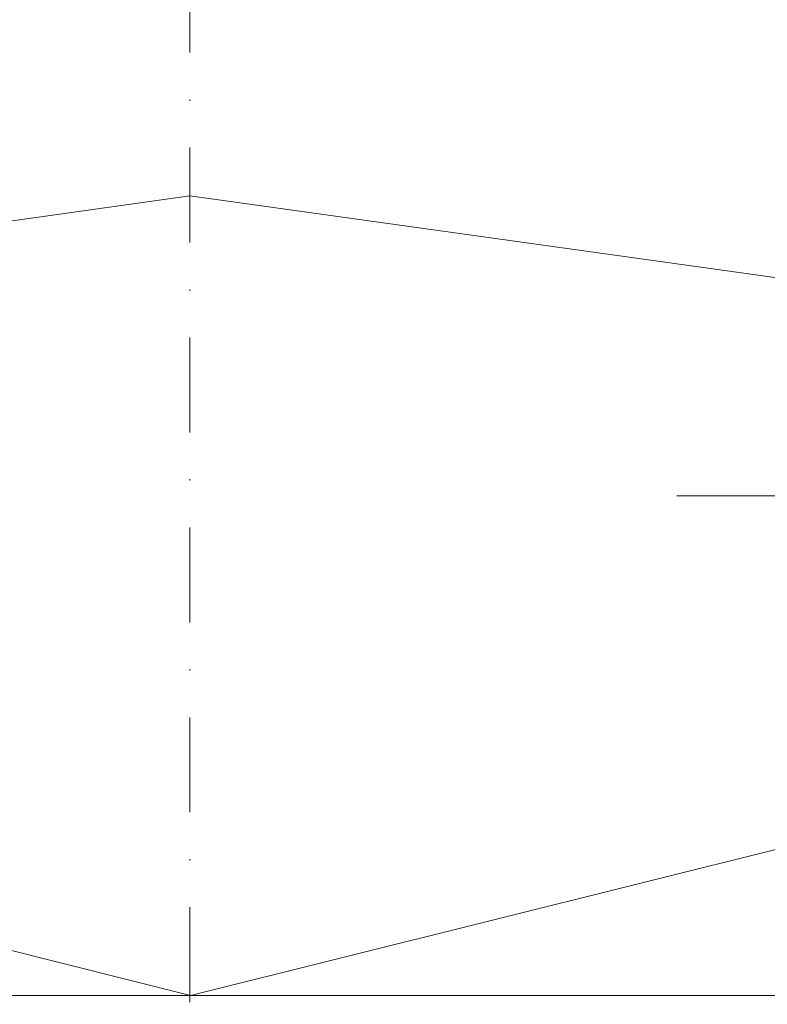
# Model space of a CAD drawing. Header units: centimetres. Extents: x -9388 to 91680, y -1419244 to 50347.
# Tile 149 of 183: x 41651 to 43069, y -690447 to -688580. Entities that reach past the tile are written whole.
import ezdxf
from ezdxf.enums import TextEntityAlignment as Align

# ---------------------------------------------------------------- set-up
doc = ezdxf.new("R2010")
doc.units = ezdxf.units.CM
doc.linetypes.add('Kropki i Kreski', pattern=[360, 180, -90, 0, -90])
for name, color, linetype, lineweight in [('100_wymiary_Nr_pióra__1', 7, 'Continuous', 13), ('Budowlane - Obrobki Blacharskie_Nr_pióra__1', 7, 'Continuous', 13), ('Osie_Nr_pióra__1', 7, 'Continuous', 13), ('Osie_Nr_pióra__4', 7, 'Continuous', 13), ('Q_podkład', 8, 'Continuous', 9)]:
    doc.layers.add(name, color=color, linetype=linetype, lineweight=lineweight)
doc.layers.add('Osie', color=7, linetype='Continuous')
doc.styles.add('GENERATED_STYLE_3', font='calibri.ttf')

# ---------------------------------------------------------------- blocks, each defined once
blk = doc.blocks.new('Standardowy znacznik siatki_6')
at = {"layer": 'Osie_Nr_pióra__4', "linetype": 'Kropki i Kreski'}
blk.add_line((1000, 0), (12138.2, 0), dxfattribs=at)
at = {"layer": 'Osie_Nr_pióra__1', "style": 'GENERATED_STYLE_3'}
for tag, p in [('AC_MarkerText_1_0', (-125, 4.9)), ('AC_MarkerText_1_1', (13263.2, 4.9))]:
    blk.add_attdef(tag, text='', height=100, rotation=270, dxfattribs=at).set_placement(p, align=Align.MIDDLE_CENTER)
blk = doc.blocks.new('PAB.02_RZUT DACHU')
at = {"layer": '100_wymiary_Nr_pióra__1', "color": 8, "linetype": 'Continuous'}
blk.add_line((42896.9, -709482.7), (44342.1, -709482.7), dxfattribs=at)
at = {"layer": 'Budowlane - Obrobki Blacharskie_Nr_pióra__1', "color": 8, "linetype": 'Continuous'}
for p, q in [((38824, -709357), (41974, -708914.2)), ((45137.9, -709357), (41974, -708914.2)), ((38824, -709641.1), (41975, -710430.3)), ((45137.9, -709641.1), (41975, -710430.3))]:
    blk.add_line(p, q, dxfattribs=at)
at = {"layer": 'Budowlane - Obrobki Blacharskie_Nr_pióra__1', "color": 8, "linetype": 'Continuous', "flags": 128}
blk.add_lwpolyline([(48064.1, -701782.7), (35599, -701782.7), (35599, -710430.3), (48064.1, -710430.3)], close=True, dxfattribs=at)
at = {"layer": 'Osie', "color": 8, "linetype": 'Continuous', "zscale": 1000, "rotation": 89.9999999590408}
blk.add_blockref('Standardowy znacznik siatki_6', (41974, -712523.4), dxfattribs=at)

msp = doc.modelspace()

# ---------------------------------------------------------------- block references
at = {"layer": 'Q_podkład'}
msp.add_blockref('PAB.02_RZUT DACHU', (0, 20000), dxfattribs=at)

doc.saveas('drawing.dxf')
